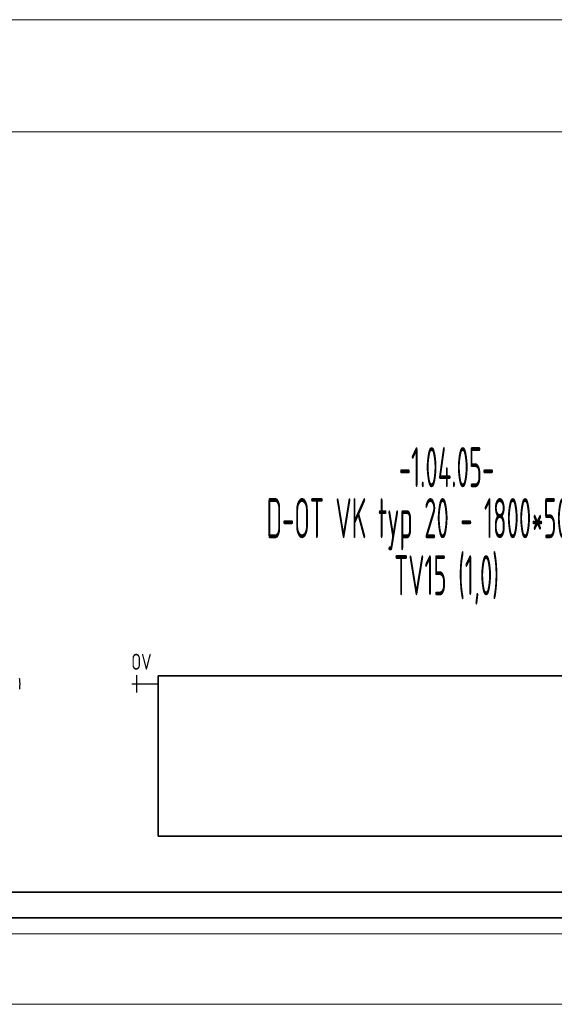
# Model space of a CAD drawing. Header units: millimetres. Extents: x 17747 to 112039, y -74980 to 446921.
# Tile 40 of 256: x 43026 to 44694, y -74980 to -71910. Entities that reach past the tile are written whole.
import ezdxf
from ezdxf.enums import TextEntityAlignment as Align

# ---------------------------------------------------------------- set-up
doc = ezdxf.new("R2010")
doc.units = ezdxf.units.MM
doc.linetypes.add('phl_thick', pattern=[0])
doc.linetypes.add('VERDECKT', pattern=[9.525, 6.35, -3.175])
for name, color, linetype, lineweight in [('JS_VYT_POPIS - OBECNĚ', 7, 'Continuous', 5), ('UT_SCHÉMA_POPIS', 7, 'VERDECKT', 5), ('UT_SCHÉMA_PŘÍVOD', 10, 'Continuous', 35), ('UT_SCHÉMA_SYMBOLY', 7, 'Continuous', 25), ('UT_SCHÉMA_ZPÁTEČKA', 172, 'VERDECKT', 35), ('UT_ZAŘÍZENÍ - OT', 3, 'Continuous', 35), ('VZT_50 POPIS - OBECNE', 7, 'Continuous', 5)]:
    doc.layers.add(name, color=color, linetype=linetype, lineweight=lineweight)
doc.styles.add('ISO 2.5', font='isocp.shx', dxfattribs={"width": 0.8, "height": 2.5})
doc.styles.add('VZT_POPIS', font='isocp.shx', dxfattribs={"width": 0.6, "height": 125})

msp = doc.modelspace()

# ---------------------------------------------------------------- linework, layer by layer
at = {"color": 0, "linetype": 'Continuous'}
for centre, radius, start, end in [((43025.2, -73965.9), 1.3, 7.906, 79.4371), ((42915.5, -73981.1), 112, 352.094, 7.906), ((43025.2, -73996.3), 1.3, 280.5629, 352.094)]:
    msp.add_arc(centre, radius, start, end, dxfattribs=at)
at = {"layer": 'UT_SCHÉMA_PŘÍVOD'}
msp.add_line((38957.9, -74630.3), (45782.9, -74630.3), dxfattribs=at)
at = {"layer": 'UT_SCHÉMA_SYMBOLY'}
for p, q in [((43392, -74008.1), (43392, -73954.1)), ((43376, -73981.1), (43457.9, -73981.1))]:
    msp.add_line(p, q, dxfattribs=at)
at = {"layer": 'UT_SCHÉMA_ZPÁTEČKA', "ltscale": 0.3}
msp.add_line((38877.9, -74710.3), (46332.9, -74710.3), dxfattribs=at)
at = {"layer": 'UT_ZAŘÍZENÍ - OT', "linetype": 'Continuous'}
for p, q in [((45257.9, -73956.1), (43457.9, -73956.1)), ((43457.9, -73956.1), (43457.9, -74456.1)), ((43457.9, -74456.1), (45257.9, -74456.1))]:
    msp.add_line(p, q, dxfattribs=at)
at = {"layer": 'VZT_50 POPIS - OBECNE', "linetype": 'phl_thick'}
for p, q in [((28093.1, -71910.3), (56168, -71910.3)), ((28093.1, -72260.3), (56168, -72260.3)), ((28093.1, -74760.3), (56168, -74760.3)), ((28093.1, -74980.3), (56168, -74980.3))]:
    msp.add_line(p, q, dxfattribs=at)

# ---------------------------------------------------------------- texts
at = {"layer": 'JS_VYT_POPIS - OBECNĚ', "style": 'VZT_POPIS', "width": 0.5}
for s, p in [('-1.04.05-', (44357.9, -73305.6)), ('D-OT VK typ 20 - 1800*500 mm', (44357.9, -73464.5)), ('TV15 (1,0)', (44357.9, -73642.5))]:
    msp.add_text(s, height=125, dxfattribs=at).set_placement(p, align=Align.MIDDLE_CENTER)
at = {"layer": 'UT_SCHÉMA_POPIS', "style": 'ISO 2.5', "width": 0.8}
msp.add_text('OV', height=50, dxfattribs=at).set_placement((43374.5, -73912.3), align=Align.MIDDLE_LEFT)

doc.saveas('drawing.dxf')
